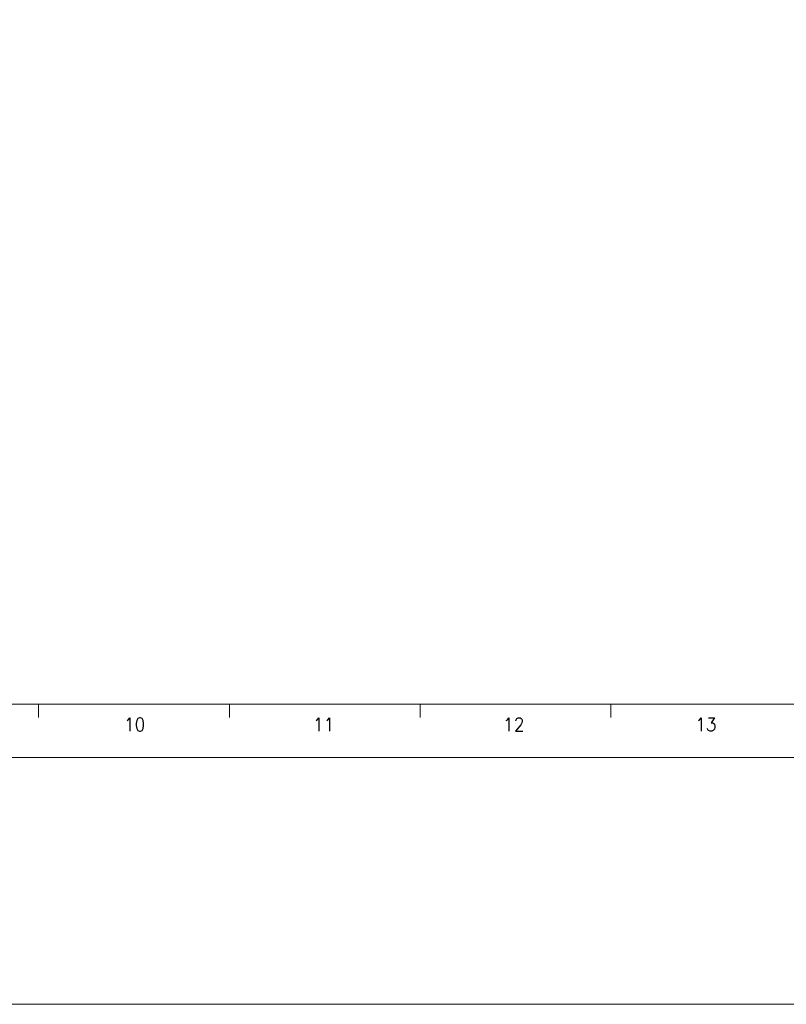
# Model space of a CAD drawing. Header units: millimetres. Extents: x 4065 to 8083, y -652 to 5416.
# Tile 116 of 256: x 5361 to 5890, y 2120 to 2800. Entities that reach past the tile are written whole.
import ezdxf
from ezdxf.enums import TextEntityAlignment as Align

# ---------------------------------------------------------------- set-up
doc = ezdxf.new("R2010")
doc.units = ezdxf.units.MM
doc.header["$LTSCALE"] = 0.8
doc.layers.get('0').update_dxf_attribs({"linetype": 'CONTINUOUS', "lineweight": 0})
doc.layers.add('2', color=3, linetype='CONTINUOUS', lineweight=0)
doc.styles.get("Standard").update_dxf_attribs({"font": 'romans.shx', "width": 0.8, "oblique": 5, "bigfont": 'whgtxt.shx'})

msp = doc.modelspace()

# ---------------------------------------------------------------- linework, layer by layer
for p, q in [((4190.153, 2327.533), (6295.479, 2327.533)), ((5374.399, 2318.331), (5374.399, 2327.533)), ((5505.982, 2318.331), (5505.982, 2327.533)), ((5637.565, 2318.331), (5637.565, 2327.533)), ((5769.148, 2318.331), (5769.148, 2327.533)), ((4144.145, 2290.727), (6332.286, 2290.727))]:
    msp.add_line(p, q)
at = {"layer": '2'}
msp.add_lwpolyline([(4064.566, 3966.878), (6425.81, 3966.878), (6425.81, 2120.48), (4064.566, 2120.48)], close=True, dxfattribs=at)

# ---------------------------------------------------------------- texts
at = {"width": 0.933333}
for s, p in [('10', (5440.597, 2313.551)), ('11', (5571.035, 2313.551)), ('12', (5702.146, 2313.551)), ('13', (5834.602, 2313.551))]:
    msp.add_text(s, height=9.2016, dxfattribs=at).set_placement(p, align=Align.MIDDLE_CENTER)

doc.saveas('drawing.dxf')
